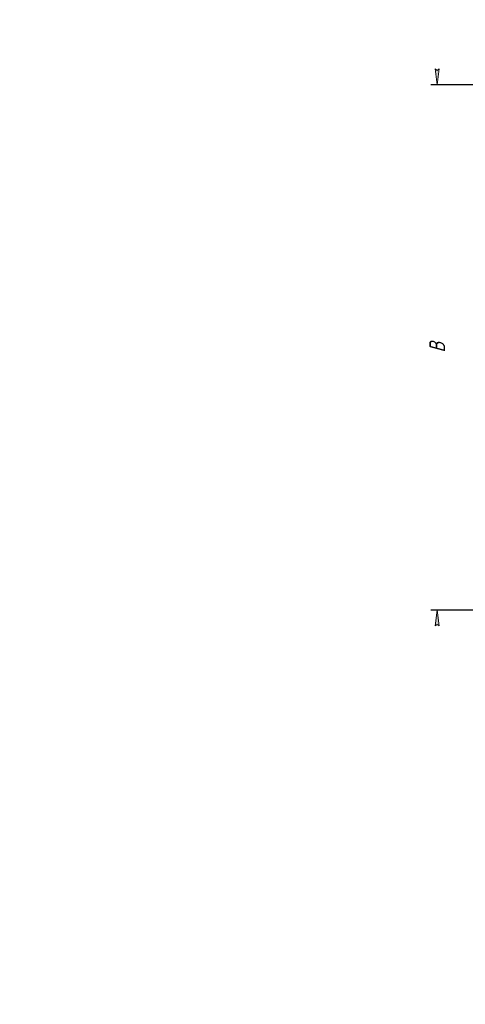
# Model space of a CAD drawing. Header units: millimetres. Extents: x 0 to 420, y 0 to 594.
# Tile 1 of 9: x 0 to 141, y 0 to 312. Entities that reach past the tile are written whole.
import ezdxf

# ---------------------------------------------------------------- set-up
doc = ezdxf.new("R2010")
doc.units = ezdxf.units.MM
doc.linetypes.add('K5LT_THIN', pattern=[0])
doc.layers.add('Системный слой', color=7, linetype='Continuous')
doc.styles.add('KDIMTEXTSTYLE', font='GOST_AU.SHX', dxfattribs={"width": 0.96, "oblique": 15, "height": 5})
doc.dimstyles.new('KDIMSTYLE (0.50)', dxfattribs={"dimtxt": 5, "dimasz": 1, "dimexe": 2, "dimexo": 0, "dimgap": 1, "dimtad": 1, "dimlfac": 2, "dimtxsty": 'KDIMTEXTSTYLE', "dimsah": 1, "dimcen": 0, "dimdle": 1, "dimadec": 0, "dimazin": 0, "dimtfac": 0.667, "dimtmove": 0, "dimatfit": 3, "dimfxl": 1, "dimtvp": 1, "dimtolj": 1, "dimtzin": 0, "dimarcsym": 0})

# ---------------------------------------------------------------- blocks, each defined once
blk = doc.blocks.new('KDIMARROW_01')
at = {"layer": 'Системный слой'}
blk.add_hatch(color=0, dxfattribs=at).paths.add_polyline_path([(0, 0), (-5, 0.658262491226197), (-4.5, 5.51091059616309e-16), (-5, -0.6582624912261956)])
at = {"layer": 'Системный слой', "color": 0, "linetype": 'K5LT_THIN', "lineweight": 18}
for p, q in [((-4.5, 5.51091059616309e-16), (-5, 0.658262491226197)), ((-5, 0.658262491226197), (0, 0)), ((0, 0), (-5, -0.6582624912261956)), ((-5, -0.6582624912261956), (-4.5, 5.51091059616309e-16)), ((0, 0), (-1, 0))]:
    blk.add_line(p, q, dxfattribs=at)

msp = doc.modelspace()

# ---------------------------------------------------------------- dimensions: what is measured, and where the dimension line sits
at = {"layer": 'Системный слой', "color": 7}
msp.add_linear_dim(base=(132.2066927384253, 124.8801176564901), p1=(213.2066927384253, 291.3795599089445), p2=(161.2066927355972, 124.8801176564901), angle=90, location=(132.2066927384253, 208.1298387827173), text='\\H5.0;\\W0.965;\\Q15;\\H5.0;\\W0.965;\\Q15;\\Q15;В', dimstyle='KDIMSTYLE (0.50)', override={"dimexo": 0, "dimblk1": 'KDIMARROW_01', "dimblk2": 'KDIMARROW_01', "dimse1": 0, "dimse2": 0, "dimclrt": 7, "dimtolj": 1}, dxfattribs=at).render()

doc.saveas('drawing.dxf')
